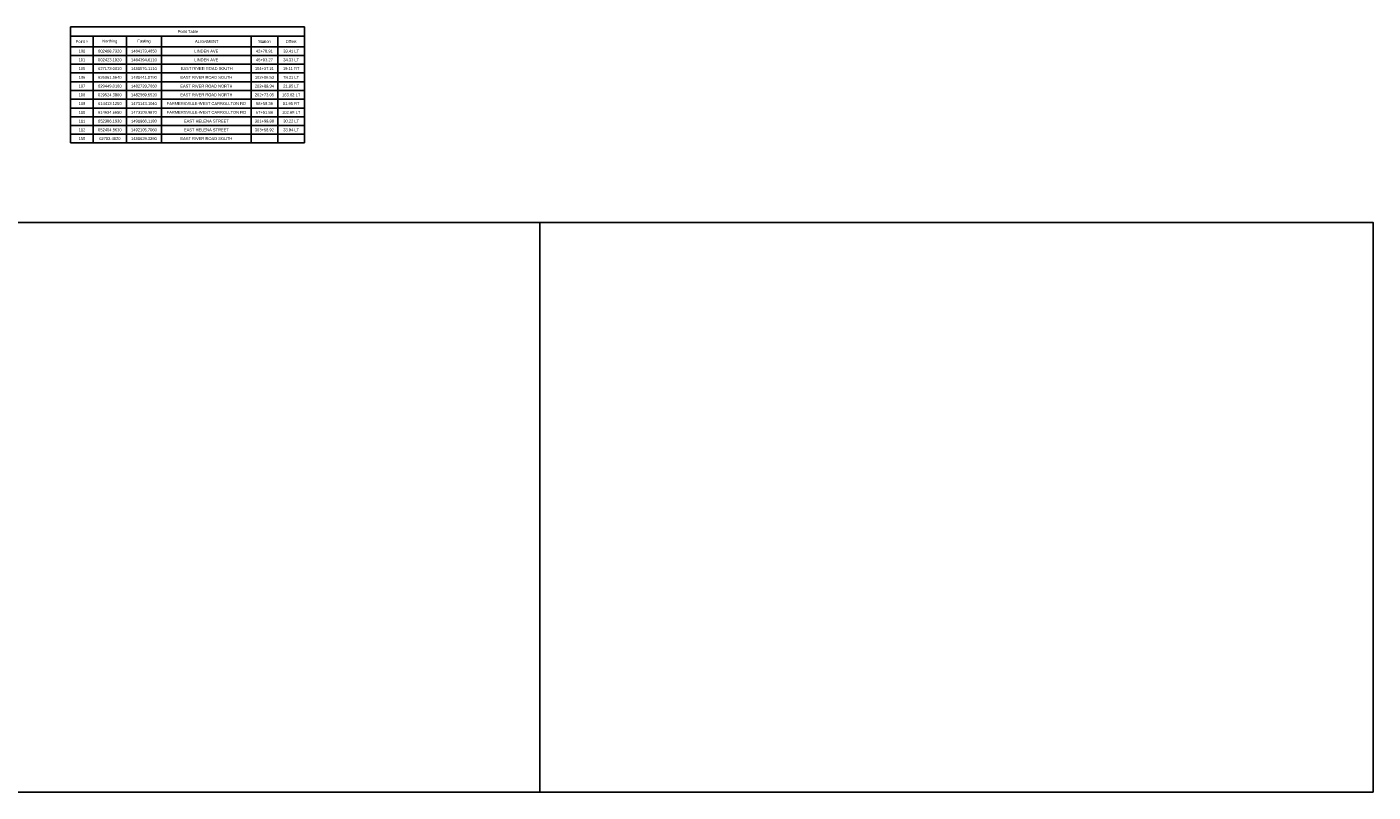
# Model space of a CAD drawing. Header units: feet. Extents: x 0 to 128, y 0 to 32.
# Tile 6 of 6: x 79 to 128, y 4 to 31. Entities that reach past the tile are written whole.
import ezdxf

# ---------------------------------------------------------------- set-up
doc = ezdxf.new("R2010")
doc.units = ezdxf.units.FT
doc.header["$MEASUREMENT"] = 0
doc.layers.add('COLUMNS', color=6, linetype='Continuous', plot=False)
doc.layers.add('SH_Data', color=7, linetype='Continuous')
doc.styles.add('Slanted-Normal', font='font31.shx', dxfattribs={"height": 0.14})

msp = doc.modelspace()

# ---------------------------------------------------------------- linework, layer by layer
at = {"layer": 'COLUMNS', "color": 1, "flags": 128}
msp.add_lwpolyline([(66.848, 3.624), (66.848, 24.374), (97.223, 24.374), (97.223, 3.624)], close=True, dxfattribs=at)
at = {"layer": 'COLUMNS', "color": 3, "flags": 128}
msp.add_lwpolyline([(97.223, 3.624), (97.223, 24.374), (127.598, 24.374), (127.598, 3.624)], close=True, dxfattribs=at)
at = {"layer": 'SH_Data', "color": 7, "linetype": 'Continuous', "lineweight": -3}
for p, q in [((80.128, 31.494), (88.656, 31.494)), ((80.128, 31.494), (80.128, 31.155)), ((88.656, 31.494), (88.656, 30.773)), ((80.128, 31.155), (80.952, 31.155)), ((80.128, 31.155), (80.128, 30.773)), ((80.952, 31.155), (82.162, 31.155)), ((80.952, 31.155), (80.952, 30.773)), ((82.162, 31.155), (83.441, 31.155)), ((82.162, 31.155), (82.162, 30.773)), ((83.441, 31.155), (88.656, 31.155)), ((83.441, 31.155), (83.441, 30.773)), ((86.703, 31.155), (86.703, 30.773)), ((87.679, 31.155), (87.679, 30.773)), ((80.128, 30.773), (80.952, 30.773)), ((80.128, 30.773), (80.128, 30.454)), ((80.128, 30.454), (80.128, 30.135)), ((80.128, 30.454), (80.952, 30.454)), ((80.952, 30.773), (82.162, 30.773)), ((80.952, 30.773), (80.952, 30.454)), ((80.952, 30.454), (82.162, 30.454)), ((80.952, 30.454), (80.952, 30.135)), ((82.162, 30.773), (83.441, 30.773)), ((82.162, 30.773), (82.162, 30.454)), ((82.162, 30.454), (83.441, 30.454)), ((82.162, 30.454), (82.162, 30.135)), ((83.441, 30.773), (88.656, 30.773)), ((83.441, 30.773), (83.441, 30.454)), ((83.441, 30.454), (88.656, 30.454)), ((83.441, 30.454), (83.441, 30.135)), ((86.703, 30.773), (86.703, 30.454)), ((86.703, 30.454), (86.703, 30.135)), ((87.679, 30.773), (87.679, 30.454)), ((87.679, 30.454), (87.679, 30.135)), ((88.656, 30.773), (88.656, 30.454)), ((88.656, 30.454), (88.656, 30.135)), ((80.128, 30.135), (80.128, 29.816)), ((80.128, 30.135), (80.952, 30.135)), ((80.952, 30.135), (82.162, 30.135)), ((80.952, 30.135), (80.952, 29.816)), ((82.162, 30.135), (83.441, 30.135)), ((82.162, 30.135), (82.162, 29.816)), ((83.441, 30.135), (88.656, 30.135)), ((83.441, 30.135), (83.441, 29.816)), ((86.703, 30.135), (86.703, 29.816)), ((87.679, 30.135), (87.679, 29.816)), ((88.656, 30.135), (88.656, 29.816)), ((80.128, 29.816), (80.128, 29.498)), ((80.128, 29.816), (80.952, 29.816)), ((80.128, 29.498), (80.128, 29.179)), ((80.128, 29.498), (80.952, 29.498)), ((80.952, 29.816), (82.162, 29.816)), ((80.952, 29.816), (80.952, 29.498)), ((80.952, 29.498), (82.162, 29.498)), ((80.952, 29.498), (80.952, 29.179)), ((82.162, 29.816), (83.441, 29.816)), ((82.162, 29.816), (82.162, 29.498)), ((82.162, 29.498), (83.441, 29.498)), ((82.162, 29.498), (82.162, 29.179)), ((83.441, 29.816), (88.656, 29.816)), ((83.441, 29.816), (83.441, 29.498)), ((83.441, 29.498), (88.656, 29.498)), ((83.441, 29.498), (83.441, 29.179)), ((86.703, 29.816), (86.703, 29.498)), ((86.703, 29.498), (86.703, 29.179)), ((87.679, 29.816), (87.679, 29.498)), ((87.679, 29.498), (87.679, 29.179)), ((88.656, 29.816), (88.656, 29.498)), ((88.656, 29.498), (88.656, 29.179)), ((80.128, 29.179), (80.128, 28.86)), ((80.128, 29.179), (80.952, 29.179)), ((80.952, 29.179), (82.162, 29.179)), ((80.952, 29.179), (80.952, 28.86)), ((82.162, 29.179), (83.441, 29.179)), ((82.162, 29.179), (82.162, 28.86)), ((83.441, 29.179), (88.656, 29.179)), ((83.441, 29.179), (83.441, 28.86)), ((86.703, 29.179), (86.703, 28.86)), ((87.679, 29.179), (87.679, 28.86)), ((88.656, 29.179), (88.656, 28.86)), ((80.128, 28.86), (80.128, 28.541)), ((80.128, 28.86), (80.952, 28.86)), ((80.128, 28.541), (80.128, 28.223)), ((80.128, 28.541), (80.952, 28.541)), ((80.952, 28.86), (82.162, 28.86)), ((80.952, 28.86), (80.952, 28.541)), ((80.952, 28.541), (82.162, 28.541)), ((80.952, 28.541), (80.952, 28.223)), ((82.162, 28.86), (83.441, 28.86)), ((82.162, 28.86), (82.162, 28.541)), ((82.162, 28.541), (83.441, 28.541)), ((82.162, 28.541), (88.656, 28.541)), ((82.162, 28.541), (82.162, 28.223)), ((83.441, 28.86), (88.656, 28.86)), ((83.441, 28.86), (83.441, 28.541)), ((83.441, 28.541), (83.441, 28.223)), ((86.703, 28.86), (86.703, 28.541)), ((86.703, 28.541), (86.703, 28.223)), ((87.679, 28.86), (87.679, 28.541)), ((87.679, 28.541), (87.679, 28.223)), ((88.656, 28.86), (88.656, 28.541)), ((88.656, 28.541), (88.656, 28.223)), ((80.128, 28.223), (80.128, 27.904)), ((80.128, 28.223), (80.952, 28.223)), ((80.952, 28.223), (82.162, 28.223)), ((80.952, 28.223), (80.952, 27.904)), ((82.162, 28.223), (83.441, 28.223)), ((82.162, 28.223), (88.656, 28.223)), ((82.162, 28.223), (82.162, 27.904)), ((83.441, 28.223), (83.441, 27.904)), ((86.703, 28.223), (86.703, 27.904)), ((87.679, 28.223), (87.679, 27.904)), ((88.656, 28.223), (88.656, 27.904)), ((80.128, 27.904), (80.128, 27.267)), ((80.128, 27.904), (80.952, 27.904)), ((80.128, 27.585), (80.952, 27.585)), ((80.952, 27.904), (82.162, 27.904)), ((80.952, 27.904), (80.952, 27.267)), ((80.952, 27.585), (82.162, 27.585)), ((82.162, 27.904), (83.441, 27.904)), ((82.162, 27.904), (88.656, 27.904)), ((82.162, 27.904), (82.162, 27.267)), ((82.162, 27.585), (83.441, 27.585)), ((82.162, 27.585), (88.656, 27.585)), ((83.441, 27.904), (83.441, 27.267)), ((86.703, 27.904), (86.703, 27.267)), ((87.679, 27.904), (87.679, 27.267)), ((88.656, 27.904), (88.656, 27.267)), ((80.128, 27.267), (80.952, 27.267)), ((80.952, 27.267), (82.162, 27.267)), ((82.162, 27.267), (83.441, 27.267)), ((82.162, 27.267), (88.656, 27.267))]:
    msp.add_line(p, q, dxfattribs=at)

# ---------------------------------------------------------------- texts
at = {"layer": 'SH_Data', "color": 9, "linetype": 'Continuous', "lineweight": -3, "attachment_point": 5, "style": 'Slanted-Normal'}
for s, insert, char_height in [('Point Table', (84.404, 31.325), 0.10625), ('Point #', (80.54, 30.964), 0.1062), ('Northing', (81.557, 30.964), 0.1062), ('Easting', (82.801, 30.964), 0.1062), ('ALIGNMENT', (85.089, 30.964), 0.1062), ('Station', (87.191, 30.964), 0.1062), ('Offset', (88.167, 30.964), 0.1062), ('100', (80.54, 30.613), 0.1062), ('602468.7320', (81.557, 30.613), 0.10625), ('1464173.4650', (82.801, 30.613), 0.10625), ('LINDEN AVE', (85.075, 30.613), 0.1062), ('42+78.91', (87.191, 30.613), 0.1062), ('33.41 LT', (88.167, 30.613), 0.1062), ('101', (80.54, 30.295), 0.1062), ('105', (80.54, 29.976), 0.1062), ('602423.1920', (81.557, 30.295), 0.10625), ('627173.0010', (81.557, 29.976), 0.10625), ('1464394.6110', (82.801, 30.295), 0.10625), ('1481576.1110', (82.801, 29.976), 0.10625), ('EAST RIVER ROAD SOUTH', (85.089, 29.976), 0.10625), ('LINDEN AVE', (85.075, 30.295), 0.1062), ('104+37.21', (87.191, 29.976), 0.1062), ('45+03.27', (87.191, 30.295), 0.1062), ('34.33 LT', (88.167, 30.295), 0.1062), ('19.11 RT', (88.167, 29.976), 0.1062), ('106', (80.54, 29.657), 0.1062), ('626961.5640', (81.557, 29.657), 0.10625), ('1481441.0790', (82.801, 29.657), 0.10625), ('EAST RIVER ROAD SOUTH', (85.075, 29.657), 0.10625), ('102+06.53', (87.191, 29.657), 0.1062), ('78.21 LT', (88.167, 29.657), 0.1062), ('107', (80.54, 29.338), 0.1062), ('108', (80.54, 29.02), 0.1062), ('629449.0160', (81.557, 29.338), 0.10625), ('629524.3800', (81.557, 29.02), 0.10625), ('1482739.7660', (82.801, 29.338), 0.10625), ('1482569.5520', (82.801, 29.02), 0.10625), ('EAST RIVER ROAD NORTH', (85.075, 29.338), 0.10625), ('EAST RIVER ROAD NORTH', (85.075, 29.02), 0.10625), ('202+88.94', (87.191, 29.338), 0.1062), ('202+73.05', (87.191, 29.02), 0.1062), ('163.62 LT', (88.167, 29.02), 0.1062), ('21.85 LT', (88.167, 29.338), 0.1062), ('109', (80.54, 28.701), 0.1062), ('614413.1250', (81.557, 28.701), 0.10625), ('1473143.1040', (82.801, 28.701), 0.10625), ('FARMERSVILLE-WEST CARROLLTON RD', (85.075, 28.701), 0.10625), ('68+59.39', (87.191, 28.701), 0.1062), ('81.95 RT', (88.167, 28.701), 0.1062), ('110', (80.54, 28.382), 0.1062), ('111', (80.54, 28.063), 0.1062), ('614624.6650', (81.557, 28.382), 0.10625), ('652386.1930', (81.557, 28.063), 0.10625), ('1473109.9870', (82.801, 28.382), 0.10625), ('1491966.1180', (82.801, 28.063), 0.10625), ('FARMERSVILLE-WEST CARROLLTON RD', (85.075, 28.382), 0.10625), ('EAST HELENA STREET', (85.075, 28.063), 0.10625), ('301+98.88', (87.191, 28.063), 0.1062), ('67+51.88', (87.191, 28.382), 0.1062), ('102.88 LT', (88.167, 28.382), 0.1062), ('30.22 LT', (88.167, 28.063), 0.1062), ('112', (80.54, 27.745), 0.1062), ('150', (80.54, 27.426), 0.1062), ('652464.5630', (81.557, 27.745), 0.10625), ('62782.4820', (81.557, 27.426), 0.1062), ('1492105.7060', (82.801, 27.745), 0.10625), ('1481629.3290', (82.801, 27.426), 0.10625), ('EAST RIVER ROAD SOUTH', (85.075, 27.426), 0.10625), ('EAST HELENA STREET', (85.075, 27.745), 0.10625), ('303+58.92', (87.191, 27.745), 0.1062), ('33.94 LT', (88.167, 27.745), 0.1062)]:
    msp.add_mtext(s, dxfattribs=dict(at, insert=insert, char_height=char_height))

doc.saveas('drawing.dxf')
